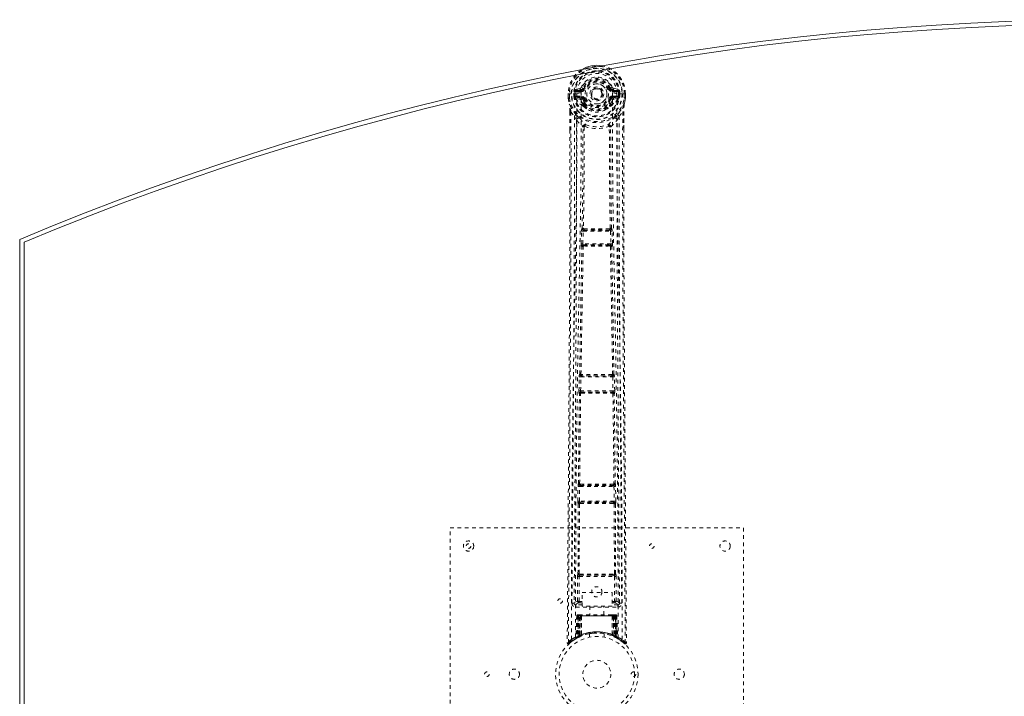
# Model space of a CAD drawing. Header units: inches. Extents: x 4.1 to 63.6, y 10.5 to 46.3.
# Tile 2 of 4: x 4.1 to 31, y 27.8 to 46.3. Entities that reach past the tile are written whole.
import ezdxf

# ---------------------------------------------------------------- set-up
doc = ezdxf.new("R2010")
doc.units = ezdxf.units.IN
doc.header["$MEASUREMENT"] = 0
doc.linetypes.add('SLD-Dashed', pattern=[0.075, 0.05, -0.025])
doc.linetypes.add('SLD-Solid', pattern=[0])

msp = doc.modelspace()

# ---------------------------------------------------------------- linework, layer by layer
at = {"color": 7, "linetype": 'SLD-Dashed', "lineweight": 0}
for p, q in [((19.388, 44.416), (19.269, 44.392)), ((19.3, 44.356), (19.416, 44.377)), ((19.3, 44.356), (19.3, 44.326)), ((19.416, 44.356), (19.3, 44.356)), ((19.416, 44.377), (19.416, 44.356)), ((19.416, 44.326), (19.416, 44.356)), ((19.476, 44.42), (19.421, 44.443)), ((19.476, 44.42), (19.498, 44.411)), ((20.192, 44.411), (20.214, 44.42)), ((20.274, 44.377), (20.39, 44.356)), ((20.274, 44.377), (20.274, 44.356)), ((20.39, 44.356), (20.274, 44.356)), ((20.274, 44.326), (20.274, 44.356)), ((20.42, 44.392), (20.302, 44.416)), ((20.39, 44.326), (20.39, 44.356)), ((19.065, 44.271), (19.066, 44.153)), ((19.065, 44.27), (19.066, 44.153)), ((19.069, 44.27), (19.065, 44.27)), ((19.065, 44.27), (19.095, 44.27)), ((19.096, 44.154), (19.066, 44.153)), ((19.066, 44.153), (19.066, 44.149)), ((19.122, 44.27), (19.069, 44.27)), ((19.095, 44.27), (19.096, 44.154)), ((19.145, 44.27), (19.122, 44.27)), ((19.148, 44.27), (19.145, 44.27)), ((19.296, 44.27), (19.148, 44.27)), ((19.217, 44.198), (19.216, 44.27)), ((19.246, 44.199), (19.217, 44.197)), ((19.217, 44.197), (19.217, 44.198)), ((19.252, 44.27), (19.246, 44.27)), ((19.246, 44.27), (19.246, 44.199)), ((19.247, 44.198), (19.252, 44.179)), ((19.252, 44.193), (19.252, 44.27)), ((19.252, 44.179), (19.252, 44.193)), ((19.258, 44.156), (19.261, 44.152)), ((19.271, 44.141), (19.261, 44.152)), ((19.271, 44.141), (19.387, 44.12)), ((19.287, 44.204), (19.287, 44.174)), ((19.287, 44.204), (19.416, 44.204)), ((19.416, 44.15), (19.287, 44.174)), ((19.287, 44.174), (19.416, 44.174)), ((19.416, 44.326), (19.3, 44.326)), ((19.416, 44.204), (19.416, 44.174)), ((19.416, 44.15), (19.416, 44.174)), ((19.498, 44.12), (19.471, 44.108)), ((20.001, 44.274), (20.001, 44.265)), ((20.001, 44.265), (20.001, 44.25)), ((20.219, 44.108), (20.192, 44.12)), ((20.39, 44.326), (20.274, 44.326)), ((20.274, 44.204), (20.274, 44.174)), ((20.274, 44.204), (20.403, 44.204)), ((20.403, 44.174), (20.274, 44.15)), ((20.274, 44.15), (20.274, 44.174)), ((20.274, 44.174), (20.403, 44.174)), ((20.303, 44.12), (20.419, 44.141)), ((20.541, 44.27), (20.393, 44.27)), ((20.403, 44.174), (20.403, 44.204)), ((20.429, 44.152), (20.419, 44.141)), ((20.419, 44.141), (20.419, 44.141)), ((20.419, 44.141), (20.419, 44.141)), ((20.429, 44.152), (20.432, 44.156)), ((20.443, 44.198), (20.437, 44.179)), ((20.437, 44.179), (20.438, 44.193)), ((20.438, 44.27), (20.444, 44.27)), ((20.438, 44.193), (20.438, 44.27)), ((20.443, 44.198), (20.44, 44.173)), ((20.443, 44.199), (20.444, 44.27)), ((20.473, 44.197), (20.443, 44.199)), ((20.473, 44.27), (20.473, 44.198)), ((20.473, 44.198), (20.473, 44.197)), ((20.544, 44.27), (20.541, 44.27)), ((20.567, 44.27), (20.544, 44.27)), ((20.621, 44.27), (20.567, 44.27)), ((20.594, 44.154), (20.595, 44.27)), ((20.625, 44.27), (20.621, 44.27)), ((20.624, 44.153), (20.625, 44.271)), ((20.625, 44.27), (20.624, 44.153)), ((20.624, 44.149), (20.624, 44.153)), ((19.467, 43.962), (19.467, 43.992)), ((19.485, 43.918), (19.473, 43.936)), ((19.49, 43.996), (19.49, 43.967)), ((20.199, 43.967), (20.2, 43.996)), ((20.217, 43.936), (20.205, 43.918)), ((20.223, 43.962), (20.223, 43.992)), ((19.109, 43.772), (19.109, 43.281)), ((19.138, 43.771), (19.235, 43.656)), ((19.235, 43.656), (19.294, 43.544)), ((20.396, 43.544), (20.455, 43.656)), ((20.455, 43.656), (20.552, 43.771)), ((20.581, 43.772), (20.581, 43.306)), ((19.466, 43.368), (19.466, 43.368)), ((19.504, 43.365), (19.504, 43.365)), ((20.186, 43.365), (20.186, 43.365)), ((20.224, 43.368), (20.224, 43.368)), ((19.445, 40.592), (19.441, 40.591)), ((20.248, 40.591), (20.245, 40.592)), ((19.417, 40.174), (19.428, 40.516)), ((19.428, 40.516), (19.43, 40.544)), ((19.462, 40.172), (19.473, 40.514)), ((19.473, 40.514), (20.217, 40.514)), ((19.486, 40.544), (19.49, 40.546)), ((20.204, 40.544), (19.486, 40.544)), ((20.2, 40.546), (20.204, 40.544)), ((20.217, 40.514), (20.228, 40.172)), ((20.262, 40.516), (20.26, 40.544)), ((20.272, 40.174), (20.262, 40.516)), ((19.437, 40.095), (19.425, 40.099)), ((20.228, 40.172), (19.462, 40.172)), ((19.482, 40.138), (19.47, 40.142)), ((19.47, 40.142), (20.22, 40.142)), ((20.22, 40.142), (20.208, 40.138)), ((20.252, 40.095), (20.264, 40.099)), ((19.366, 36.535), (19.367, 36.563)), ((19.378, 36.611), (19.376, 36.61)), ((19.421, 36.564), (19.423, 36.565)), ((20.269, 36.564), (19.421, 36.564)), ((20.267, 36.565), (20.269, 36.564)), ((20.314, 36.61), (20.311, 36.611)), ((20.324, 36.535), (20.322, 36.563)), ((19.358, 36.154), (19.366, 36.535)), ((19.403, 36.153), (19.411, 36.534)), ((19.411, 36.534), (20.279, 36.534)), ((20.279, 36.534), (20.287, 36.153)), ((20.332, 36.154), (20.324, 36.535)), ((19.364, 36.079), (19.371, 36.076)), ((20.287, 36.153), (19.403, 36.153)), ((19.415, 36.12), (19.409, 36.123)), ((19.409, 36.123), (20.281, 36.123)), ((19.421, 36.091), (19.421, 36.091)), ((20.269, 36.091), (20.269, 36.091)), ((20.281, 36.123), (20.274, 36.12)), ((20.319, 36.076), (20.326, 36.079)), ((19.343, 33.619), (19.341, 33.618)), ((20.349, 33.618), (20.347, 33.619)), ((19.328, 33.144), (19.332, 33.543)), ((19.332, 33.543), (19.333, 33.571)), ((19.372, 33.144), (19.377, 33.543)), ((19.377, 33.543), (20.313, 33.543)), ((19.386, 33.573), (19.388, 33.574)), ((20.304, 33.573), (19.386, 33.573)), ((20.302, 33.574), (20.304, 33.573)), ((20.313, 33.543), (20.317, 33.144)), ((20.357, 33.543), (20.356, 33.571)), ((20.362, 33.144), (20.357, 33.543)), ((19.331, 31.162), (19.339, 33.067)), ((19.334, 33.07), (19.339, 33.067)), ((19.363, 31.163), (19.372, 33.069)), ((20.317, 33.144), (19.372, 33.144)), ((19.384, 33.112), (19.379, 33.114)), ((19.379, 33.114), (20.311, 33.114)), ((19.389, 33.082), (19.389, 33.082)), ((20.301, 33.082), (20.301, 33.082)), ((20.311, 33.114), (20.306, 33.112)), ((20.318, 33.069), (20.326, 31.163)), ((20.351, 33.067), (20.355, 33.07)), ((20.359, 31.162), (20.351, 33.067)), ((15.845, 24.416), (15.845, 32.416)), ((15.845, 32.416), (23.845, 32.416)), ((23.845, 32.416), (23.845, 24.416)), ((19.318, 30.413), (19.321, 31.087)), ((19.331, 31.162), (19.329, 31.162)), ((19.363, 30.413), (19.366, 31.087)), ((19.366, 31.087), (20.324, 31.087)), ((19.374, 31.117), (19.375, 31.117)), ((19.374, 31.117), (20.316, 31.117)), ((20.315, 31.117), (20.316, 31.117)), ((20.324, 31.087), (20.327, 30.413)), ((20.36, 31.162), (20.359, 31.162)), ((20.372, 30.413), (20.369, 31.087)), ((19.448, 30.646), (20.26, 30.646)), ((19.448, 30.274), (19.448, 30.646)), ((20.26, 30.646), (20.26, 30.274)), ((19.378, 30.398), (19.378, 30.368)), ((19.378, 30.398), (19.448, 30.398)), ((19.378, 30.368), (19.448, 30.368)), ((20.26, 30.398), (20.312, 30.398)), ((20.26, 30.368), (20.312, 30.368)), ((20.312, 30.398), (20.312, 30.368)), ((20.372, 30.413), (20.327, 30.413)), ((19.226, 30.36), (19.226, 30.358)), ((19.226, 30.358), (19.226, 30.348)), ((19.271, 30.311), (19.271, 30.25)), ((19.448, 30.311), (19.271, 30.311)), ((19.271, 30.25), (20.419, 30.25)), ((20.26, 30.274), (19.448, 30.274)), ((19.65, 30.274), (19.65, 30.041)), ((20.04, 30.041), (20.04, 30.274)), ((20.419, 30.311), (20.26, 30.311)), ((20.419, 30.25), (20.419, 30.311)), ((20.464, 30.358), (20.464, 30.36)), ((20.464, 30.348), (20.464, 30.358)), ((19.298, 30.012), (19.277, 29.406)), ((19.312, 30.012), (19.291, 29.415)), ((19.312, 30.012), (19.298, 30.012)), ((19.332, 30.016), (19.31, 29.422)), ((19.33, 30.012), (19.31, 29.425)), ((19.397, 30.012), (19.33, 30.012)), ((19.337, 30.012), (19.337, 29.455)), ((19.338, 30.012), (20.352, 30.012)), ((19.339, 29.456), (19.338, 30.012)), ((19.351, 30.041), (19.342, 30.041)), ((19.351, 30.012), (19.35, 29.462)), ((19.351, 30.04), (19.351, 30.012)), ((20.339, 30.012), (19.351, 30.012)), ((19.414, 30.041), (19.36, 30.041)), ((19.369, 29.47), (19.369, 30.012)), ((19.369, 30.012), (20.32, 30.012)), ((19.378, 29.461), (19.397, 30.012)), ((19.398, 30.012), (19.379, 29.461)), ((19.397, 30.012), (19.398, 30.012)), ((19.421, 29.489), (19.426, 30.012)), ((19.428, 30.012), (19.424, 29.491)), ((19.428, 30.012), (19.426, 30.012)), ((19.435, 30.041), (19.428, 30.041)), ((20.261, 30.012), (19.428, 30.012)), ((20.254, 30.041), (19.436, 30.041)), ((20.262, 30.041), (20.255, 30.041)), ((20.266, 29.491), (20.261, 30.012)), ((20.264, 30.012), (20.261, 30.012)), ((20.264, 30.012), (20.269, 29.489)), ((20.33, 30.041), (20.276, 30.041)), ((20.311, 29.461), (20.292, 30.012)), ((20.292, 30.012), (20.293, 30.012)), ((20.293, 30.012), (20.312, 29.461)), ((20.36, 30.012), (20.293, 30.012)), ((20.32, 30.012), (20.321, 29.47)), ((20.32, 30.012), (20.32, 30.012)), ((20.348, 30.041), (20.339, 30.041)), ((20.339, 30.012), (20.34, 29.462)), ((20.352, 30.012), (20.351, 29.456)), ((20.353, 29.455), (20.353, 30.012)), ((20.38, 29.422), (20.359, 30.016)), ((20.36, 30.041), (20.36, 30.041)), ((20.36, 30.012), (20.38, 29.425)), ((20.365, 30.041), (20.361, 30.041)), ((20.378, 30.012), (20.399, 29.415)), ((20.392, 30.012), (20.378, 30.012)), ((20.392, 30.012), (20.413, 29.406)), ((19.088, 29.252), (19.189, 29.333)), ((19.199, 29.34), (19.301, 29.403)), ((19.263, 29.382), (19.276, 29.39)), ((19.277, 29.406), (19.291, 29.415)), ((19.294, 29.4), (19.361, 29.435)), ((19.31, 29.425), (19.378, 29.461)), ((19.349, 29.429), (19.337, 29.455)), ((19.351, 29.43), (19.339, 29.456)), ((19.361, 29.435), (19.362, 29.435)), ((19.365, 29.437), (19.363, 29.436)), ((19.379, 29.461), (19.378, 29.461)), ((19.381, 29.444), (19.382, 29.445)), ((19.421, 29.489), (19.424, 29.491)), ((19.423, 29.462), (19.428, 29.464)), ((19.645, 29.524), (19.645, 29.427)), ((20.045, 29.427), (20.045, 29.524)), ((20.262, 29.464), (20.267, 29.462)), ((20.266, 29.491), (20.269, 29.489)), ((20.308, 29.445), (20.309, 29.444)), ((20.312, 29.461), (20.311, 29.461)), ((20.312, 29.461), (20.38, 29.425)), ((20.34, 29.462), (20.327, 29.436)), ((20.328, 29.435), (20.329, 29.435)), ((20.329, 29.435), (20.396, 29.4)), ((20.351, 29.456), (20.339, 29.43)), ((20.353, 29.455), (20.34, 29.429)), ((20.399, 29.415), (20.413, 29.406)), ((20.408, 29.394), (20.421, 29.386)), ((20.414, 29.39), (20.427, 29.382)), ((19.038, 29.275), (19.068, 29.274))]:
    msp.add_line(p, q, dxfattribs=at)
at = {"color": 7, "linetype": 'SLD-Solid', "lineweight": 15}
for p, q in [((4.095, 16.541), (4.095, 40.291)), ((4.213, 16.62), (4.213, 40.213)), ((4.213, 40.213), (4.213, 16.62))]:
    msp.add_line(p, q, dxfattribs=at)
at = {"color": 7, "linetype": 'SLD-Dashed', "lineweight": 0, "flags": 128}
for points in [[(19.414, 44.295), (19.42, 44.373), (19.444, 44.45), (19.483, 44.52), (19.538, 44.581), (19.604, 44.631), (19.68, 44.668), (19.761, 44.69), (19.845, 44.697), (19.929, 44.69), (20.01, 44.668), (20.086, 44.631), (20.152, 44.581), (20.206, 44.52), (20.246, 44.45), (20.27, 44.373), (20.276, 44.295)], [(19.3, 44.326), (19.276, 44.331), (19.257, 44.344)], [(19.526, 44.399), (19.521, 44.402), (19.515, 44.404), (19.511, 44.406), (19.507, 44.407), (19.503, 44.409), (19.501, 44.41), (19.499, 44.411), (19.498, 44.411)], [(20.164, 44.399), (20.169, 44.402), (20.174, 44.404), (20.179, 44.406), (20.183, 44.407), (20.187, 44.409), (20.189, 44.41), (20.191, 44.411), (20.192, 44.411)], [(20.433, 44.344), (20.413, 44.331), (20.39, 44.326)], [(19.065, 44.27), (19.065, 44.27), (19.065, 44.27)], [(19.066, 44.149), (19.067, 44.149), (19.069, 44.15), (19.072, 44.15), (19.076, 44.151), (19.08, 44.151), (19.085, 44.152), (19.09, 44.153), (19.096, 44.154)], [(19.066, 44.153), (19.079, 44.06), (19.095, 43.986)], [(19.066, 44.153), (19.066, 44.153), (19.066, 44.153)], [(19.066, 44.149), (19.078, 44.062), (19.096, 43.975)], [(19.157, 29.368), (19.158, 31.464), (19.169, 33.558), (19.192, 35.651), (19.224, 37.741), (19.248, 39.053), (19.271, 40.362), (19.291, 41.669), (19.302, 42.972), (19.297, 44.27)], [(19.247, 44.198), (19.247, 44.199), (19.246, 44.199)], [(19.252, 44.193), (19.269, 44.202), (19.287, 44.204)], [(19.266, 29.424), (19.267, 31.29), (19.276, 33.156), (19.295, 35.021), (19.323, 36.884), (19.35, 38.373), (19.379, 39.859), (19.405, 41.342), (19.42, 42.821), (19.414, 44.295)], [(19.414, 44.098), (19.401, 44.115), (19.387, 44.12)], [(19.467, 43.992), (19.439, 44.039), (19.414, 44.098)], [(19.526, 44.131), (19.521, 44.129), (19.515, 44.127), (19.511, 44.125), (19.507, 44.123), (19.503, 44.122), (19.501, 44.121), (19.499, 44.12), (19.498, 44.12)], [(20.164, 44.131), (20.169, 44.129), (20.174, 44.127), (20.179, 44.125), (20.183, 44.123), (20.187, 44.122), (20.189, 44.121), (20.191, 44.12), (20.192, 44.12)], [(20.17, 44.009), (20.195, 44.053), (20.219, 44.108)], [(20.223, 43.992), (20.25, 44.039), (20.276, 44.098)], [(20.276, 44.295), (20.27, 42.821), (20.285, 41.342), (20.31, 39.859), (20.339, 38.373), (20.367, 36.884), (20.395, 35.021), (20.414, 33.156), (20.423, 31.29), (20.424, 29.424)], [(20.276, 44.098), (20.289, 44.115), (20.303, 44.12)], [(20.533, 29.368), (20.532, 31.464), (20.521, 33.558), (20.498, 35.651), (20.466, 37.741), (20.442, 39.053), (20.419, 40.362), (20.399, 41.669), (20.388, 42.972), (20.393, 44.27)], [(20.403, 44.204), (20.421, 44.202), (20.438, 44.193)], [(20.443, 44.199), (20.443, 44.198), (20.443, 44.198)], [(20.444, 44.27), (20.447, 44.27), (20.454, 44.27), (20.463, 44.27), (20.473, 44.27)], [(20.593, 43.975), (20.61, 44.052), (20.624, 44.149)], [(20.624, 44.153), (20.624, 44.153), (20.623, 44.153), (20.621, 44.153), (20.617, 44.153), (20.612, 44.154), (20.607, 44.154), (20.601, 44.154), (20.594, 44.154)], [(20.624, 44.149), (20.623, 44.149), (20.621, 44.15), (20.618, 44.15), (20.614, 44.151), (20.61, 44.151), (20.605, 44.152), (20.6, 44.153), (20.594, 44.154)], [(20.595, 44.27), (20.601, 44.27), (20.607, 44.27), (20.613, 44.27), (20.618, 44.27), (20.621, 44.27), (20.624, 44.27), (20.625, 44.27), (20.625, 44.27)], [(20.624, 44.153), (20.611, 44.06), (20.595, 43.986)], [(19.095, 43.986), (19.095, 43.98), (19.096, 43.975)], [(19.277, 43.697), (19.176, 43.82), (19.096, 43.975)], [(19.485, 43.918), (19.561, 43.856), (19.613, 43.828)], [(20.076, 43.828), (20.129, 43.856), (20.205, 43.918)], [(20.413, 43.697), (20.514, 43.82), (20.593, 43.975)], [(20.593, 43.975), (20.595, 43.98), (20.595, 43.986)], [(19.138, 43.771), (19.14, 43.077), (19.141, 42.349), (19.141, 41.588), (19.139, 40.794), (19.137, 40.01), (19.135, 39.34), (19.132, 38.707), (19.128, 38.034), (19.124, 37.32), (19.123, 37.124), (19.122, 36.926), (19.12, 36.725), (19.119, 36.522), (19.118, 36.406), (19.117, 36.161), (19.115, 35.892), (19.112, 35.46), (19.109, 34.979), (19.105, 34.449), (19.101, 33.868), (19.098, 33.478), (19.095, 33.068), (19.092, 32.663), (19.089, 32.281), (19.087, 31.913), (19.082, 31.293), (19.078, 30.719), (19.074, 30.191), (19.071, 29.71), (19.068, 29.274)], [(19.109, 43.772), (19.108, 43.772), (19.11, 43.772), (19.112, 43.772), (19.115, 43.772), (19.12, 43.772), (19.125, 43.771), (19.131, 43.771), (19.138, 43.771)], [(19.11, 43.772), (19.111, 43.492), (19.112, 43.281)], [(19.235, 43.656), (19.236, 42.428), (19.234, 41.198), (19.23, 39.954), (19.223, 38.693), (19.216, 37.479), (19.208, 36.265), (19.207, 36.092), (19.206, 35.915), (19.204, 35.733), (19.203, 35.545), (19.202, 35.354), (19.201, 35.227), (19.199, 35.013), (19.198, 34.77), (19.196, 34.501), (19.193, 34.181), (19.191, 33.83), (19.188, 33.448), (19.185, 33.091), (19.183, 32.772), (19.181, 32.51), (19.179, 32.281), (19.178, 32.086), (19.177, 31.996), (19.176, 31.861), (19.175, 31.728), (19.174, 31.596), (19.173, 31.466), (19.169, 30.898), (19.166, 30.356)], [(19.294, 43.544), (19.29, 40.248), (19.273, 36.951), (19.249, 33.654), (19.226, 30.356)], [(19.294, 43.544), (19.374, 43.451), (19.466, 43.368)], [(19.372, 43.609), (19.381, 43.6), (19.387, 43.594)], [(20.224, 43.368), (20.316, 43.451), (20.396, 43.544)], [(20.303, 43.594), (20.308, 43.6), (20.318, 43.609)], [(20.464, 30.356), (20.44, 33.654), (20.417, 36.951), (20.399, 40.248), (20.396, 43.544)], [(20.524, 30.356), (20.52, 30.984), (20.515, 31.646), (20.513, 31.915), (20.512, 32.122), (20.51, 32.314), (20.509, 32.537), (20.507, 32.796), (20.505, 33.087), (20.502, 33.41), (20.5, 33.759), (20.497, 34.085), (20.495, 34.385), (20.493, 34.658), (20.489, 35.229), (20.484, 35.886), (20.48, 36.542), (20.476, 37.161), (20.471, 37.842), (20.465, 38.992), (20.459, 40.157), (20.456, 41.339), (20.454, 42.501), (20.455, 43.656)], [(20.552, 43.771), (20.549, 42.922), (20.549, 42.032), (20.55, 41.103), (20.552, 40.137), (20.555, 39.347), (20.558, 38.716), (20.562, 38.042), (20.566, 37.325), (20.567, 37.129), (20.568, 36.929), (20.569, 36.727), (20.571, 36.522), (20.571, 36.404), (20.573, 36.155), (20.575, 35.883), (20.578, 35.449), (20.581, 34.967), (20.585, 34.438), (20.589, 33.86), (20.592, 33.473), (20.595, 33.066), (20.598, 32.619), (20.601, 32.176), (20.604, 31.76), (20.608, 31.27), (20.611, 30.825), (20.614, 30.425), (20.616, 30.07), (20.618, 29.76), (20.62, 29.494), (20.622, 29.274)], [(20.552, 43.771), (20.558, 43.771), (20.565, 43.771), (20.57, 43.772), (20.574, 43.772), (20.578, 43.772), (20.58, 43.772), (20.581, 43.772), (20.581, 43.772)], [(20.578, 43.306), (20.579, 43.49), (20.58, 43.772)], [(19.109, 43.281), (19.108, 40.149), (19.089, 36.524), (19.064, 32.9), (19.038, 29.275)], [(19.445, 40.592), (19.463, 41.978), (19.468, 43.359)], [(19.514, 43.375), (19.509, 43.385), (19.502, 43.392), (19.495, 43.396), (19.486, 43.396), (19.479, 43.393), (19.472, 43.387), (19.468, 43.378), (19.466, 43.368)], [(19.504, 43.365), (19.498, 41.982), (19.481, 40.596)], [(19.514, 43.375), (19.507, 43.371), (19.505, 43.368), (19.504, 43.367), (19.504, 43.365)], [(20.224, 43.368), (20.222, 43.378), (20.217, 43.387), (20.211, 43.393), (20.203, 43.396), (20.195, 43.396), (20.187, 43.392), (20.181, 43.385), (20.176, 43.375)], [(20.186, 43.365), (20.186, 43.367), (20.185, 43.368), (20.183, 43.371), (20.176, 43.375)], [(20.209, 40.596), (20.191, 41.982), (20.186, 43.365)], [(20.245, 40.592), (20.227, 41.978), (20.222, 43.359)], [(20.581, 43.306), (20.582, 40.149), (20.601, 36.524), (20.626, 32.9), (20.652, 29.275)], [(19.481, 40.596), (19.471, 40.59), (19.464, 40.583), (19.461, 40.575), (19.46, 40.566), (19.464, 40.558), (19.47, 40.551), (19.479, 40.547), (19.49, 40.546)], [(20.2, 40.546), (20.211, 40.547), (20.22, 40.551), (20.226, 40.558), (20.23, 40.566), (20.229, 40.575), (20.225, 40.583), (20.218, 40.59), (20.209, 40.596)], [(19.428, 40.516), (19.43, 40.516), (19.433, 40.516), (19.438, 40.515), (19.443, 40.515), (19.45, 40.515), (19.457, 40.515), (19.465, 40.515), (19.473, 40.514)], [(19.486, 40.544), (19.486, 40.544), (19.486, 40.544), (19.485, 40.544), (19.484, 40.544), (19.481, 40.542), (19.477, 40.535), (19.474, 40.526), (19.473, 40.52), (19.473, 40.514)], [(20.217, 40.514), (20.217, 40.52), (20.216, 40.526), (20.212, 40.535), (20.208, 40.542), (20.205, 40.544), (20.204, 40.544), (20.204, 40.544)], [(20.217, 40.514), (20.225, 40.515), (20.233, 40.515), (20.24, 40.515), (20.247, 40.515), (20.252, 40.515), (20.257, 40.516), (20.26, 40.516), (20.262, 40.516)], [(19.378, 36.611), (19.407, 38.354), (19.437, 40.095)], [(19.412, 36.613), (19.442, 38.357), (19.473, 40.098)], [(19.417, 40.174), (19.419, 40.174), (19.423, 40.174), (19.427, 40.173), (19.433, 40.173), (19.439, 40.173), (19.446, 40.173), (19.454, 40.173), (19.462, 40.172)], [(19.482, 40.138), (19.473, 40.137), (19.465, 40.134), (19.459, 40.129), (19.456, 40.122), (19.456, 40.115), (19.459, 40.109), (19.465, 40.103), (19.473, 40.098)], [(19.462, 40.172), (19.462, 40.167), (19.462, 40.161), (19.463, 40.156), (19.463, 40.151), (19.466, 40.145), (19.47, 40.142)], [(20.217, 40.098), (20.225, 40.103), (20.231, 40.109), (20.234, 40.115), (20.234, 40.122), (20.231, 40.129), (20.225, 40.134), (20.217, 40.137), (20.208, 40.138)], [(20.217, 40.098), (20.248, 38.357), (20.277, 36.613)], [(20.22, 40.142), (20.224, 40.145), (20.226, 40.151), (20.227, 40.156), (20.228, 40.161), (20.228, 40.167), (20.228, 40.172)], [(20.228, 40.172), (20.236, 40.173), (20.244, 40.173), (20.251, 40.173), (20.257, 40.173), (20.263, 40.173), (20.267, 40.174), (20.27, 40.174), (20.272, 40.174)], [(20.311, 36.611), (20.283, 38.354), (20.252, 40.095)], [(19.412, 36.613), (19.403, 36.608), (19.397, 36.601), (19.393, 36.593), (19.393, 36.584), (19.397, 36.577), (19.404, 36.57), (19.413, 36.566), (19.423, 36.565)], [(20.267, 36.565), (20.277, 36.566), (20.286, 36.57), (20.293, 36.577), (20.296, 36.584), (20.296, 36.593), (20.293, 36.601), (20.286, 36.608), (20.277, 36.613)], [(20.279, 36.534), (20.278, 36.545), (20.275, 36.555), (20.272, 36.561), (20.269, 36.564), (20.269, 36.564)], [(19.366, 36.535), (19.368, 36.535), (19.371, 36.535), (19.375, 36.535), (19.381, 36.535), (19.388, 36.534), (19.395, 36.534), (19.403, 36.534), (19.411, 36.534)], [(20.279, 36.534), (20.294, 36.534), (20.309, 36.535), (20.319, 36.535), (20.324, 36.535)], [(19.343, 33.619), (19.355, 34.848), (19.371, 36.076)], [(19.358, 36.154), (19.36, 36.154), (19.363, 36.154), (19.367, 36.154), (19.373, 36.153), (19.379, 36.153), (19.387, 36.153), (19.395, 36.153), (19.403, 36.153)], [(19.376, 33.621), (19.389, 34.85), (19.404, 36.078)], [(19.415, 36.12), (19.406, 36.119), (19.397, 36.115), (19.391, 36.11), (19.388, 36.103), (19.388, 36.096), (19.391, 36.089), (19.396, 36.083), (19.404, 36.078)], [(20.285, 36.078), (20.293, 36.083), (20.299, 36.089), (20.302, 36.096), (20.302, 36.103), (20.299, 36.11), (20.292, 36.115), (20.284, 36.119), (20.274, 36.12)], [(20.285, 36.078), (20.301, 34.85), (20.313, 33.621)], [(20.287, 36.153), (20.295, 36.153), (20.303, 36.153), (20.31, 36.153), (20.317, 36.153), (20.323, 36.154), (20.327, 36.154), (20.33, 36.154), (20.332, 36.154)], [(20.347, 33.619), (20.335, 34.848), (20.319, 36.076)], [(19.376, 33.621), (19.368, 33.615), (19.362, 33.608), (19.358, 33.601), (19.359, 33.592), (19.362, 33.585), (19.369, 33.579), (19.378, 33.575), (19.388, 33.574)], [(20.302, 33.574), (20.312, 33.575), (20.321, 33.579), (20.328, 33.585), (20.331, 33.592), (20.331, 33.601), (20.328, 33.608), (20.322, 33.615), (20.313, 33.621)], [(19.332, 33.543), (19.334, 33.543), (19.337, 33.543), (19.341, 33.543), (19.347, 33.543), (19.354, 33.543), (19.361, 33.543), (19.369, 33.543), (19.377, 33.543)], [(20.313, 33.543), (20.328, 33.543), (20.343, 33.543), (20.353, 33.543), (20.357, 33.543)], [(19.328, 33.144), (19.329, 33.144), (19.332, 33.144), (19.337, 33.144), (19.342, 33.144), (19.349, 33.144), (19.356, 33.144), (19.364, 33.144), (19.372, 33.144)], [(19.384, 33.112), (19.374, 33.111), (19.366, 33.107), (19.359, 33.102), (19.356, 33.095), (19.356, 33.087), (19.358, 33.08), (19.364, 33.074), (19.372, 33.069)], [(20.318, 33.069), (20.326, 33.074), (20.331, 33.08), (20.334, 33.087), (20.334, 33.095), (20.33, 33.102), (20.324, 33.107), (20.316, 33.111), (20.306, 33.112)], [(20.317, 33.144), (20.326, 33.144), (20.334, 33.144), (20.341, 33.144), (20.348, 33.144), (20.353, 33.144), (20.357, 33.144), (20.361, 33.144), (20.362, 33.144)], [(19.321, 31.087), (19.323, 31.087), (19.326, 31.087), (19.33, 31.087), (19.336, 31.087), (19.342, 31.087), (19.35, 31.087), (19.358, 31.087), (19.366, 31.087)], [(19.363, 31.163), (19.355, 31.158), (19.349, 31.151), (19.346, 31.143), (19.346, 31.136), (19.349, 31.128), (19.356, 31.122), (19.365, 31.118), (19.375, 31.117)], [(19.381, 31.149), (19.611, 31.149), (19.845, 31.149), (20.079, 31.149), (20.309, 31.149)], [(19.388, 31.118), (19.5, 31.118), (19.612, 31.118), (19.725, 31.118), (19.839, 31.118), (19.966, 31.118), (20.093, 31.118), (20.201, 31.118), (20.302, 31.118)], [(20.315, 31.117), (20.325, 31.118), (20.334, 31.122), (20.34, 31.128), (20.344, 31.136), (20.344, 31.143), (20.341, 31.151), (20.335, 31.158), (20.326, 31.163)], [(20.324, 31.087), (20.332, 31.087), (20.34, 31.087), (20.348, 31.087), (20.354, 31.087), (20.36, 31.087), (20.364, 31.087), (20.367, 31.087), (20.369, 31.087)], [(19.318, 30.413), (19.249, 30.385), (19.228, 30.359)], [(19.271, 30.311), (19.294, 30.339), (19.363, 30.368)], [(19.318, 30.413), (19.32, 30.413), (19.323, 30.413), (19.327, 30.413), (19.333, 30.413), (19.339, 30.413), (19.347, 30.413), (19.355, 30.413), (19.363, 30.413)], [(19.363, 30.413), (19.352, 30.41), (19.342, 30.404), (19.336, 30.397), (19.334, 30.389), (19.336, 30.381), (19.342, 30.374), (19.352, 30.369), (19.363, 30.368)], [(20.327, 30.368), (20.338, 30.369), (20.347, 30.374), (20.353, 30.381), (20.356, 30.389), (20.353, 30.397), (20.347, 30.404), (20.338, 30.41), (20.327, 30.413)], [(20.327, 30.368), (20.396, 30.339), (20.419, 30.311)], [(20.464, 30.356), (20.441, 30.385), (20.372, 30.413)], [(19.298, 30.012), (19.301, 30.012), (19.309, 30.012), (19.322, 30.012), (19.337, 30.012)], [(19.351, 30.012), (19.336, 30.012), (19.324, 30.012), (19.315, 30.012), (19.312, 30.012)], [(19.332, 30.02), (19.331, 30.018), (19.33, 30.012)], [(19.33, 30.012), (19.33, 30.012), (19.332, 30.012), (19.336, 30.012), (19.34, 30.012), (19.347, 30.012), (19.354, 30.012), (19.361, 30.012), (19.369, 30.012)], [(19.426, 30.012), (19.416, 30.012), (19.407, 30.012), (19.401, 30.012), (19.398, 30.012)], [(19.426, 30.012), (19.426, 30.018), (19.427, 30.024), (19.428, 30.029), (19.429, 30.033), (19.43, 30.037), (19.432, 30.039), (19.433, 30.041), (19.435, 30.041)], [(20.255, 30.041), (20.256, 30.041), (20.258, 30.039), (20.26, 30.037), (20.261, 30.033), (20.262, 30.029), (20.263, 30.024), (20.264, 30.018), (20.264, 30.012)], [(20.292, 30.012), (20.289, 30.012), (20.283, 30.012), (20.274, 30.012), (20.264, 30.012)], [(20.32, 30.012), (20.328, 30.012), (20.336, 30.012), (20.343, 30.012), (20.349, 30.012), (20.354, 30.012), (20.358, 30.012), (20.36, 30.012), (20.36, 30.012)], [(20.378, 30.012), (20.375, 30.012), (20.366, 30.012), (20.354, 30.012), (20.339, 30.012)], [(20.352, 30.012), (20.368, 30.012), (20.38, 30.012), (20.389, 30.012), (20.392, 30.012)], [(19.333, 29.421), (19.341, 29.426), (19.348, 29.431)], [(19.423, 29.462), (19.424, 29.463), (19.425, 29.465), (19.425, 29.467), (19.425, 29.471), (19.424, 29.475), (19.424, 29.479), (19.422, 29.484), (19.421, 29.489)], [(19.607, 29.518), (19.629, 29.523), (19.631, 29.523)], [(19.647, 29.524), (19.646, 29.524), (19.664, 29.527), (19.702, 29.532), (19.756, 29.538), (19.821, 29.541), (19.845, 29.541)], [(20.267, 29.462), (20.266, 29.463), (20.265, 29.465), (20.265, 29.467), (20.265, 29.471), (20.265, 29.475), (20.266, 29.479), (20.267, 29.484), (20.269, 29.489)], [(20.342, 29.431), (20.348, 29.426), (20.357, 29.421)], [(20.391, 29.403), (20.397, 29.402), (20.403, 29.406), (20.407, 29.412)], [(20.603, 29.255), (20.611, 29.251), (20.619, 29.248), (20.627, 29.248), (20.635, 29.249), (20.642, 29.253), (20.647, 29.258), (20.65, 29.265), (20.652, 29.272)], [(20.652, 29.275), (20.651, 29.275), (20.65, 29.275), (20.643, 29.274), (20.633, 29.274), (20.628, 29.275), (20.622, 29.274)]]:
    msp.add_lwpolyline(points, dxfattribs=at)
at = {"color": 7, "linetype": 'SLD-Dashed', "lineweight": 0}
for centre, radius in [((19.845, 44.265), 0.7), ((19.845, 44.265), 0.69), ((19.845, 44.265), 0.623), ((19.845, 44.265), 0.32), ((19.845, 44.265), 0.275), ((19.845, 44.265), 0.188), ((19.845, 44.265), 0.157), ((19.845, 44.265), 0.142), ((19.845, 44.265), 0.14), ((19.845, 44.265), 0.138), ((16.345, 31.916), 0.141), ((16.345, 31.916), 0.0625), ((21.345, 31.916), 0.0625), ((23.345, 31.916), 0.141), ((19.845, 30.666), 0.14), ((18.845, 30.416), 0.0625), ((19.845, 28.416), 1.125), ((19.845, 28.416), 1.03), ((19.845, 28.416), 0.38), ((17.595, 28.416), 0.14), ((22.095, 28.416), 0.14), ((16.845, 28.416), 0.0625), ((20.845, 28.416), 0.0625)]:
    msp.add_circle(centre, radius, dxfattribs=at)
at = {"color": 7, "linetype": 'SLD-Solid', "lineweight": 15}
for centre, radius, start, end in [((33.845, -30.464), 76.755, 67.19501, 112.80499), ((33.845, -30.464), 76.637, 67.25366, 112.74634), ((33.845, -30.464), 76.637, 67.25366, 112.74634), ((19.845, 44.265), 0.78, 79.0407, 122.1812), ((19.845, 44.265), 0.78, 79.1082, 122.1137)]:
    msp.add_arc(centre, radius, start, end, dxfattribs=at)
at = {"color": 7, "linetype": 'SLD-Dashed', "lineweight": 0}
for centre, radius, start, end in [((19.845, 44.265), 0.78, 122.1812, 179.6393), ((19.845, 44.265), 0.78, 122.1137, 179.6312), ((19.845, 44.265), 0.75, 0.365, 179.635), ((19.845, 44.265), 0.629, 0.4517, 179.5483), ((19.845, 44.265), 0.78, 0.3688, 79.1082), ((19.845, 44.265), 0.78, 0, 79.0407), ((19.845, 44.265), 0.599, 0.4517, 179.5483), ((19.845, 44.274), 0.548, 359.5912, 180.4088), ((19.845, 44.265), 0.459, 22.774, 157.226), ((19.845, 44.265), 0.4, 22.774, 157.226), ((19.845, 44.265), 0.376, 22.774, 157.226), ((19.845, 44.265), 0.346, 22.7741, 157.2259), ((19.845, 44.265), 0.593, 172.3909, 179.5504), ((19.461, 44.316), 0.206, 158.3466, 172.337), ((19.299, 44.386), 0.0299, 167.8932, 271.9508), ((19.417, 44.407), 0.0301, 162.3424, 268.5816), ((19.379, 44.461), 0.0455, 281.3811, 337.4451), ((19.41, 44.448), 0.0714, 274.7451, 337.1382), ((19.416, 44.445), 0.089, 270, 337.226), ((19.416, 44.445), 0.119, 269.9995, 337.2265), ((19.845, 44.265), 0.275, 90, 270), ((19.845, 44.265), 0.275, 270, 90), ((20.274, 44.445), 0.119, 202.7735, 270.0005), ((20.274, 44.445), 0.089, 202.774, 270), ((20.678, 43.391), 1.129, 111.2686, 114.2789), ((20.28, 44.448), 0.0714, 202.8755, 265.2405), ((20.31, 44.461), 0.0454, 202.4546, 258.7192), ((20.273, 44.407), 0.0301, 271.4567, 17.6171), ((20.391, 44.386), 0.0299, 268.0471, 12.1088), ((20.229, 44.316), 0.206, 7.6652, 21.6538), ((19.845, 44.265), 0.593, 0.4496, 7.6091), ((19.096, 44.154), 0.03, 180.3597, 185.4274), ((19.845, 44.265), 0.787, 188.4818, 351.5182), ((19.845, 44.265), 0.758, 188.4817, 351.5183), ((19.238, 45.084), 0.814, 268.5055, 270.5917), ((19.845, 44.265), 0.632, 186.2254, 353.7746), ((19.845, 44.265), 0.602, 186.4272, 349.3929), ((19.329, 44.186), 0.077, 185.3636, 203.2004), ((19.286, 44.144), 0.0305, 89.021, 157.2818), ((19.708, 44.355), 0.491, 204.4628, 242.9725), ((19.649, 44.359), 0.436, 209.92, 245.3113), ((19.411, 44.014), 0.281, 89.3587, 113.9455), ((19.417, 44.12), 0.0299, 91.0363, 179.1283), ((19.445, 44.092), 0.031, 31.8131, 169.9473), ((19.416, 44.085), 0.119, 22.7735, 90.0005), ((19.416, 44.085), 0.089, 22.774, 90), ((19.411, 44.085), 0.0651, 21.3248, 85.0712), ((19.911, 44.262), 0.466, 199.2244, 212.8227), ((19.845, 44.265), 0.376, 202.774, 337.226), ((19.845, 44.265), 0.346, 202.7741, 337.2259), ((19.845, 44.265), 0.157, 245.086, 290.1115), ((20.274, 44.085), 0.119, 89.9995, 157.2265), ((20.274, 44.085), 0.089, 90, 157.226), ((19.984, 44.354), 0.489, 296.9334, 335.6183), ((20.279, 44.085), 0.0651, 94.9289, 158.6751), ((20.245, 44.092), 0.031, 10.0481, 148.1936), ((20.04, 44.36), 0.437, 294.7126, 330.0433), ((20.273, 44.12), 0.03, 0.9399, 88.8933), ((20.276, 44), 0.295, 66.6391, 90.0564), ((20.403, 44.144), 0.0305, 22.712, 90.983), ((20.331, 44.194), 0.108, 339.3538, 352.0822), ((17.897, 43.8), 1.212, 358.7168, 8.8312), ((15.436, 43.115), 3.76, 10.0613, 13.2273), ((19.497, 43.989), 0.0305, 42.6563, 174.2912), ((19.488, 43.938), 0.0583, 88.1989, 111.6898), ((19.489, 43.908), 0.0585, 88.1898, 111.6158), ((19.511, 43.959), 0.044, 174.8555, 210.5362), ((19.525, 43.911), 0.0414, 126.9723, 169.7874), ((19.52, 43.969), 0.0406, 91.2117, 138.2183), ((19.845, 44.276), 0.452, 218.3129, 321.6874), ((19.523, 43.967), 0.0322, 181.2531, 226.7842), ((19.845, 44.3), 0.496, 225.9955, 314.0045), ((19.845, 44.26), 0.41, 217.5694, 322.4306), ((19.845, 44.245), 0.477, 240.9731, 299.008), ((20.193, 43.989), 0.0305, 5.707, 137.3455), ((20.169, 43.969), 0.0406, 41.7753, 88.7947), ((20.167, 43.967), 0.0322, 313.2158, 358.7469), ((20.164, 43.91), 0.0423, 10.7, 52.5441), ((20.201, 43.908), 0.0585, 68.3824, 91.811), ((20.202, 43.938), 0.0583, 68.3157, 91.7957), ((20.179, 43.959), 0.044, 329.5639, 5.1509), ((24.254, 43.114), 3.76, 166.7729, 169.9384), ((21.793, 43.8), 1.212, 171.1659, 181.2836), ((19.834, 43.072), 0.838, 131.7262, 135.726), ((20.817, 45.271), 2.202, 225.6143, 228.9914), ((19.355, 43.542), 0.0608, 58.0469, 177.7565), ((20.112, 44.101), 0.885, 215.018, 230.1588), ((19.578, 44.101), 0.885, 309.8457, 324.98), ((20.335, 43.542), 0.0608, 2.2689, 121.9284), ((18.874, 45.27), 2.201, 311.0072, 314.3864), ((19.856, 43.072), 0.837, 44.2732, 48.2746), ((19.527, 43.364), 0.0608, 72.7829, 176.555), ((19.455, 43.36), 0.0129, 353.7322, 34.0618), ((19.5, 43.274), 0.0911, 87.6205, 110.3324), ((19.594, 43.356), 0.0829, 126.7479, 166.3282), ((19.845, 44.281), 0.965, 249.9314, 290.0881), ((19.845, 44.21), 0.843, 249.1446, 290.8601), ((20.163, 43.364), 0.0608, 3.445, 107.2171), ((20.096, 43.356), 0.0829, 13.6656, 53.2584), ((20.19, 43.274), 0.0911, 69.6662, 92.378), ((20.236, 43.36), 0.0139, 147.4247, 184.7666), ((19.514, 40.548), 0.0844, 149.4112, 182.7335), ((19.487, 40.589), 0.0451, 178.3755, 269.1298), ((19.474, 40.491), 0.106, 86.4208, 105.8514), ((19.49, 40.591), 0.0451, 178.3424, 269.1167), ((19.502, 40.602), 0.0218, 195.966, 264.9559), ((19.555, 40.572), 0.0557, 171.8665, 207.4065), ((19.845, 6.942), 33.64, 89.4122, 90.5879), ((20.135, 40.572), 0.0557, 332.5971, 8.1276), ((20.188, 40.603), 0.0225, 276.327, 342.8039), ((20.199, 40.591), 0.0451, 270.8836, 1.6558), ((20.203, 40.589), 0.0451, 270.8718, 1.6229), ((20.216, 40.491), 0.106, 74.1511, 93.5752), ((20.176, 40.548), 0.0845, 357.2714, 30.5848), ((19.504, 40.448), 0.0989, 89.1398, 98.278), ((19.845, 6.8), 33.748, 89.4237, 90.5763), ((20.185, 40.439), 0.108, 82.1023, 90.4821), ((19.568, 40.152), 0.152, 171.7465, 200.388), ((19.471, 40.097), 0.0451, 90.743, 177.9973), ((19.482, 40.093), 0.0451, 90.7753, 177.9055), ((19.466, 39.988), 0.111, 86.5289, 104.9372), ((19.49, 40.092), 0.0187, 96.6478, 161.1235), ((19.493, 40.207), 0.0694, 261.1433, 271.23), ((19.529, 40.116), 0.0416, 148.4063, 186.6678), ((19.845, 75.832), 35.723, 269.4278, 270.5722), ((19.845, 73.472), 33.337, 269.397, 270.603), ((20.197, 40.207), 0.0693, 268.7644, 278.8652), ((20.16, 40.116), 0.0416, 353.3419, 31.5835), ((20.2, 40.093), 0.018, 17.5627, 84.6474), ((20.207, 40.093), 0.0451, 2.0954, 89.2239), ((20.224, 39.988), 0.111, 75.0616, 93.4723), ((20.219, 40.097), 0.0451, 2.0002, 89.2579), ((20.122, 40.152), 0.152, 339.6091, 8.2546), ((19.475, 36.568), 0.108, 156.9411, 182.5523), ((19.421, 36.609), 0.0451, 178.9514, 269.4372), ((19.405, 36.463), 0.15, 87.128, 100.1707), ((19.424, 36.61), 0.0451, 178.9372, 269.432), ((19.448, 36.538), 0.0377, 137.3749, 186.7562), ((19.432, 36.619), 0.0208, 195.728, 264.8219), ((19.436, 36.478), 0.0879, 89.3675, 98.6803), ((19.476, 36.591), 0.046, 171.1182, 212.9084), ((19.845, 2.588), 34.013, 89.302, 90.698), ((19.845, 2.9), 33.668, 89.3065, 90.6935), ((20.214, 36.591), 0.046, 327.0916, 8.8817), ((20.254, 36.486), 0.0804, 80.8799, 91.0743), ((20.257, 36.619), 0.0214, 276.4336, 343.0098), ((20.266, 36.61), 0.0451, 270.5703, 1.0605), ((20.269, 36.609), 0.0451, 270.5612, 1.0502), ((20.285, 36.463), 0.15, 79.8289, 92.8727), ((20.215, 36.568), 0.108, 357.442, 23.0627), ((19.554, 36.132), 0.197, 173.7169, 195.7415), ((19.409, 36.078), 0.0451, 90.5122, 178.5632), ((19.416, 36.075), 0.0451, 90.536, 178.5382), ((19.397, 35.915), 0.163, 87.438, 99.36), ((19.438, 36.144), 0.0358, 166.3342, 216.968), ((19.423, 36.072), 0.0194, 96.5892, 161.472), ((19.426, 36.186), 0.0666, 260.6086, 271.2194), ((19.459, 36.096), 0.0389, 144.2018, 187.7376), ((19.845, 71.362), 35.274, 269.3109, 270.6891), ((19.845, 69.523), 33.406, 269.2843, 270.7157), ((20.264, 36.182), 0.0632, 268.5006, 279.673), ((20.231, 36.096), 0.0389, 352.2646, 35.8009), ((20.267, 36.072), 0.0188, 17.2639, 84.6602), ((20.274, 36.075), 0.0451, 1.4605, 89.4653), ((20.252, 36.144), 0.0358, 323.0331, 13.669), ((20.28, 36.078), 0.0451, 1.4383, 89.4863), ((20.293, 35.915), 0.163, 80.64, 92.562), ((20.136, 36.132), 0.197, 344.2646, 6.2752), ((19.444, 33.577), 0.111, 158.2645, 183.0446), ((19.386, 33.618), 0.0451, 179.5212, 269.4727), ((19.369, 33.392), 0.228, 88.2468, 96.5706), ((19.388, 33.619), 0.0451, 179.5137, 269.4658), ((19.396, 33.626), 0.0205, 196.4282, 264.6174), ((19.845, -0.606), 34.215, 89.2453, 90.7548), ((19.436, 33.599), 0.0421, 170.8988, 215.8187), ((20.254, 33.599), 0.0421, 324.1768, 9.1017), ((20.293, 33.627), 0.0213, 276.6783, 342.2801), ((20.301, 33.619), 0.0451, 270.5356, 0.4818), ((20.304, 33.618), 0.0451, 270.5247, 0.4828), ((20.32, 33.392), 0.229, 83.4301, 91.7528), ((20.246, 33.577), 0.111, 356.9538, 21.7377), ((19.415, 33.548), 0.0382, 139.8098, 188.031), ((19.4, 33.506), 0.069, 88.4842, 99.8418), ((19.845, 0), 33.577, 89.2436, 90.7564), ((20.29, 33.502), 0.0727, 80.444, 91.2301), ((20.275, 33.548), 0.0382, 351.9714, 40.1878), ((19.526, 33.125), 0.199, 174.3275, 196.0586), ((19.38, 33.069), 0.0451, 90.5101, 179.1179), ((19.384, 33.067), 0.0451, 90.5282, 179.1153), ((19.366, 32.809), 0.26, 88.5678, 95.8628), ((19.408, 33.136), 0.0366, 167.9546, 217.5642), ((19.391, 33.062), 0.0201, 96.8485, 161.252), ((19.395, 33.177), 0.0658, 260.3605, 271.2305), ((19.427, 33.088), 0.0382, 142.4202, 188.293), ((19.845, 68.067), 34.988, 269.2532, 270.7468), ((19.845, 66.525), 33.417, 269.2309, 270.7691), ((20.295, 33.173), 0.0625, 268.4818, 279.9279), ((20.263, 33.088), 0.0382, 351.7032, 37.575), ((20.299, 33.063), 0.0194, 17.4433, 84.4641), ((20.306, 33.067), 0.0451, 0.884, 89.4709), ((20.282, 33.136), 0.0366, 322.4452, 12.0361), ((20.31, 33.069), 0.0451, 0.8824, 89.4897), ((20.324, 32.809), 0.26, 84.1355, 91.4318), ((20.164, 33.125), 0.199, 343.9417, 5.674), ((19.509, 31.103), 0.189, 161.988, 184.9986), ((19.375, 31.162), 0.0451, 179.9302, 268.6397), ((19.358, 30.785), 0.378, 89.1507, 94.128), ((19.376, 31.162), 0.0451, 179.9315, 268.6388), ((19.383, 31.169), 0.0202, 195.859, 264.9838), ((19.402, 31.093), 0.037, 140.5895, 189.8602), ((19.385, 31.052), 0.0658, 87.4844, 99.2707), ((19.421, 31.142), 0.0404, 170.2233, 216.1759), ((20.269, 31.142), 0.0405, 323.8455, 9.7671), ((20.304, 31.046), 0.0722, 81.2562, 91.9779), ((20.306, 31.17), 0.0214, 277.2276, 341.9881), ((20.314, 31.162), 0.0451, 271.361, 0.0702), ((20.315, 31.162), 0.0451, 271.3603, 0.0698), ((20.283, 31.092), 0.0412, 352.7598, 36.7905), ((20.332, 30.795), 0.368, 85.8042, 90.9171), ((20.181, 31.103), 0.189, 355.0021, 18.0096), ((19.363, 30.413), 0.0451, 179.8947, 269.5729), ((19.379, 30.415), 0.0168, 187.7591, 265.4529), ((19.375, 30.214), 0.154, 89.0436, 94.7373), ((20.311, 30.415), 0.0164, 273.5346, 353.2578), ((20.314, 30.194), 0.174, 85.5891, 90.6297), ((20.327, 30.413), 0.0451, 270.4259, 0.0624), ((19.215, 35.257), 4.901, 269.4207, 270.1221), ((19.271, 30.355), 0.105, 179.5853, 269.9888), ((19.269, 30.353), 0.0425, 186.0825, 271.7583), ((20.419, 30.355), 0.105, 270.0112, 0.4134), ((20.421, 30.353), 0.0425, 268.2426, 353.915), ((20.475, 35.257), 4.901, 269.8778, 270.5793), ((19.328, 30.011), 0.03, 90.0042, 178.007), ((19.38, 29.944), 0.105, 114.0048, 139.1322), ((19.342, 30.011), 0.03, 113.8986, 178.0088), ((19.342, 30.01), 0.0317, 89.3213, 119.9586), ((19.36, 30.011), 0.03, 90.0614, 178.071), ((19.366, 30.002), 0.0394, 84.2325, 144.8122), ((19.365, 30.122), 0.0835, 255.498, 260.907), ((19.847, 30.019), 0.478, 177.3625, 180.8359), ((19.427, 30.011), 0.0299, 90.1864, 178.2049), ((19.428, 30.011), 0.0299, 90.1877, 178.2058), ((19.463, 30.019), 0.0354, 140.7649, 190.7306), ((20.227, 30.019), 0.0354, 349.2694, 39.2351), ((20.262, 30.011), 0.0299, 1.7951, 89.8113), ((20.263, 30.011), 0.0299, 1.7996, 89.8113), ((18.646, 30.016), 1.674, 359.8715, 0.8623), ((20.316, 29.994), 0.0478, 22.9977, 85.2673), ((20.33, 30.011), 0.03, 1.928, 89.9396), ((20.326, 30.117), 0.0781, 279.4703, 285.0273), ((19.737, 30.019), 0.603, 359.3822, 1.958), ((20.348, 30.01), 0.0314, 57.5206, 90.7091), ((20.317, 30.23), 0.193, 280.3767, 282.7093), ((20.348, 30.011), 0.03, 1.9813, 66.4982), ((20.362, 30.011), 0.03, 1.9966, 89.9944), ((20.36, 30.011), 0.0305, 2.3462, 69.5972), ((19.845, 28.417), 1.157, 47.826, 132.172), ((19.845, 28.384), 1.19, 60.8755, 119.1245), ((19.845, 28.417), 1.155, 64.0067, 115.9933), ((19.845, 28.418), 1.155, 64.6488, 115.3509), ((19.845, 28.417), 1.156, 65.6758, 114.3248), ((19.845, 28.453), 1.12, 67.9154, 112.0846), ((19.835, 28.388), 1.192, 124.6564, 131.9425), ((19.835, 28.429), 1.112, 124.6192, 132.0559), ((19.829, 28.186), 1.361, 114.4612, 119.6067), ((19.187, 29.369), 0.03, 180.3214, 304.0489), ((19.845, 28.416), 1.128, 119.5342, 124.6606), ((19.247, 29.408), 0.03, 301.1031, 358.015), ((19.307, 29.437), 0.043, 197.0224, 245.8062), ((19.261, 29.416), 0.0299, 300.3221, 358.091), ((19.844, 28.417), 1.127, 118.6684, 120.3056), ((19.839, 28.777), 0.844, 126.5335, 131.7543), ((19.263, 29.402), 0.0187, 320.8718, 23.0646), ((19.845, 28.416), 1.128, 60.4664, 119.5336), ((19.817, 28.809), 0.803, 125.5503, 130.9639), ((19.844, 28.419), 1.125, 114.3025, 119.2384), ((19.281, 29.425), 0.0278, 298.0335, 1.5766), ((19.28, 29.426), 0.0299, 299.2689, 358.1986), ((19.83, 28.797), 0.816, 124.4229, 129.6444), ((19.399, 29.473), 0.0503, 193.5531, 226.9795), ((19.348, 29.461), 0.0297, 295.5326, 358.5213), ((19.349, 29.462), 0.0297, 295.4557, 358.5296), ((19.463, 29.502), 0.0992, 198.8474, 215.5818), ((19.807, 28.856), 0.742, 121.3973, 125.2369), ((19.394, 29.473), 0.0345, 344.8488, 31.0533), ((20.295, 29.473), 0.0345, 148.9492, 195.1438), ((19.884, 28.858), 0.739, 54.7549, 58.6252), ((20.237, 29.497), 0.0883, 323.2291, 342.0661), ((19.842, 28.411), 1.133, 60.7798, 65.6805), ((20.34, 29.462), 0.0297, 181.476, 244.5423), ((20.342, 29.461), 0.0297, 181.4771, 244.469), ((19.861, 28.798), 0.814, 50.3489, 55.5846), ((19.869, 28.803), 0.809, 49.0588, 54.4266), ((19.851, 28.777), 0.844, 48.2435, 53.4676), ((19.893, 28.501), 1.03, 59.6497, 62.7016), ((20.404, 29.422), 0.0234, 171.7201, 234.9079), ((20.41, 29.426), 0.0299, 181.8046, 240.7358), ((20.075, 28.816), 0.667, 59.3354, 61.6801), ((20.429, 29.416), 0.0299, 181.9017, 239.6812), ((20.383, 29.437), 0.043, 294.1889, 342.9851), ((19.845, 28.416), 1.128, 55.3394, 60.4652), ((20.443, 29.408), 0.03, 181.9858, 238.9002), ((19.861, 28.185), 1.361, 60.3934, 65.5378), ((20.503, 29.369), 0.03, 235.9267, 359.6899), ((19.854, 28.428), 1.113, 47.9416, 55.3804), ((19.856, 28.389), 1.19, 48.0505, 55.3498), ((19.068, 29.274), 0.03, 179.5946, 312.1653), ((19.177, 29.353), 0.134, 215.7673, 228.6163), ((20.622, 29.274), 0.03, 227.8362, 0.4039), ((21.773, 28.21), 1.568, 137.2586, 138.3545)]:
    msp.add_arc(centre, radius, start, end, dxfattribs=at)

doc.saveas('drawing.dxf')
